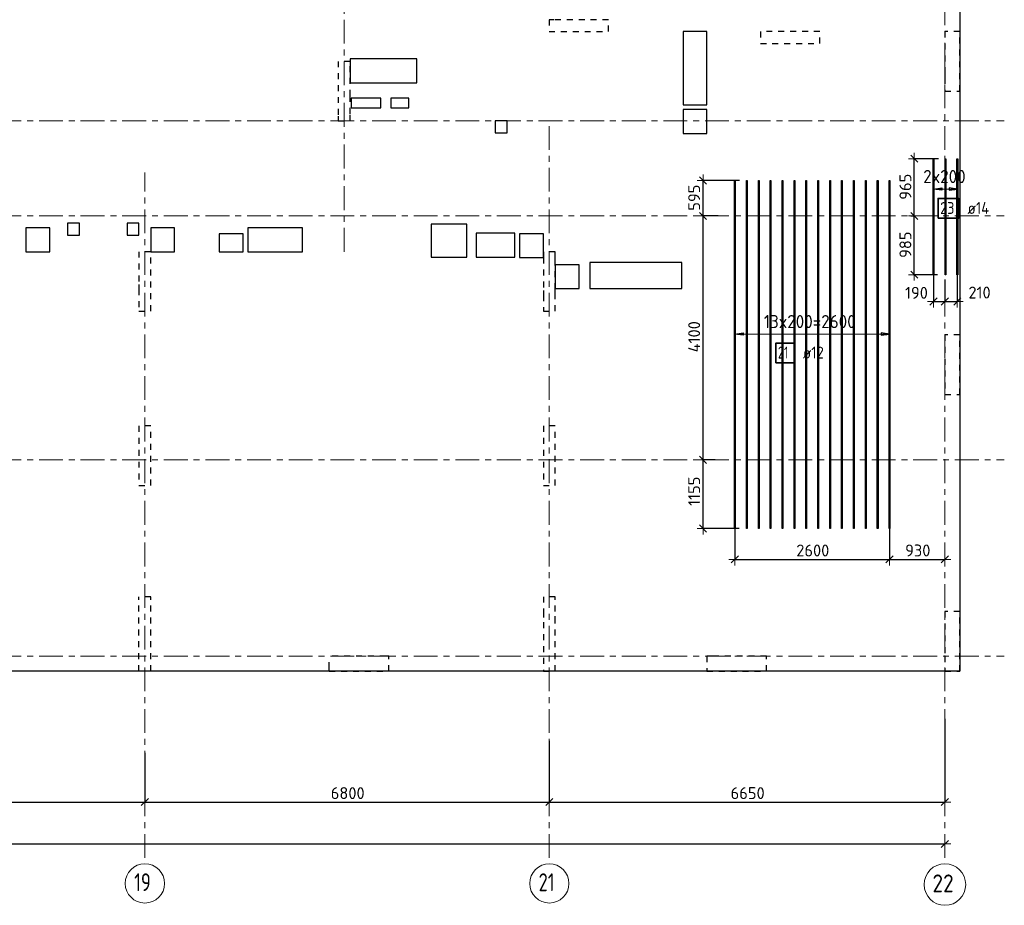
# Model space of a CAD drawing. Header units: metres. Extents: x -38 to 97, y -15 to 21.
# Tile 10 of 87: x 46 to 63, y -4 to 11. Entities that reach past the tile are written whole.
import ezdxf

# ---------------------------------------------------------------- set-up
doc = ezdxf.new("R2010")
doc.units = ezdxf.units.M
doc.header["$PDMODE"] = 65
for name, pattern in [('______11', [0.5, 0.4, -0.05, 0, -0.05]), ('______2', [0.0405, 0.03, -0.0105]), ('______5', [1.1, 0.8, -0.1, 0.1, -0.1])]:
    doc.linetypes.add(name, pattern=pattern)
for name, color, linetype, lineweight in [('XR$2$Осевая линия (1)', 7, '______5', 13), ('XR$2$Размерная линия (1)', 7, 'Continuous', 13), ('XR$4$Перекрытие (1)', 7, 'Continuous', 35), ('XR$4$Размерная линия (1)', 7, 'Continuous', 13)]:
    doc.layers.add(name, color=color, linetype=linetype, lineweight=lineweight)
doc.layers.add('XR$4$Арм.стержн.Доп. Арм ниж.зоны У', color=7, linetype='Continuous', lineweight=35, true_color=0x1cff1c)
doc.layers.add('XR$6$Стена_ бетон несущ.', color=7, linetype='Continuous', lineweight=70, true_color=0xb4b496)
doc.styles.add('ISOCPEUR', font='txt')
doc.dimstyles.new('DIMSTYLE_3', dxfattribs={"dimtxt": 0.2, "dimasz": 0.2, "dimexe": 0, "dimexo": 0, "dimgap": 0.1, "dimtad": 2, "dimdec": 0, "dimlfac": 1000, "dimrnd": 5, "dimzin": 12, "dimdsep": 46, "dimtxsty": 'ISOCPEUR', "dimblk1": 'ALL_ML_STRICH', "dimblk2": 'ALL_ML_STRICH', "dimsah": 1, "dimcen": 0, "dimclrd": 7, "dimclre": 256, "dimclrt": 7, "dimadec": 0, "dimazin": 0, "dimtfac": 1, "dimtdec": 0, "dimtix": 1, "dimtmove": 2, "dimatfit": 3, "dimfxl": 0, "dimtzin": 0, "dimlwd": 0, "dimlwe": -3, "dimarcsym": 0})
doc.dimstyles.new('DIMSTYLE_33', dxfattribs={"dimtxt": 0.2, "dimasz": 0.2, "dimexe": 0, "dimexo": 0, "dimgap": 0.1, "dimtad": 2, "dimdec": 0, "dimlfac": 1000, "dimrnd": 5, "dimzin": 12, "dimdsep": 46, "dimtxsty": 'ISOCPEUR', "dimblk1": 'ALL_ML_STRICH', "dimblk2": 'ALL_ML_STRICH', "dimsah": 1, "dimcen": 0, "dimclrd": 7, "dimclre": 256, "dimclrt": 7, "dimadec": 0, "dimazin": 0, "dimtfac": 1, "dimtdec": 0, "dimtix": 1, "dimtmove": 2, "dimatfit": 3, "dimfxl": 0, "dimtvp": 1.2, "dimtzin": 0, "dimlwd": 0, "dimlwe": -3, "dimarcsym": 0})

# ---------------------------------------------------------------- blocks, each defined once
blk = doc.blocks.new('ALL_ML_STRICH')
at = {"color": 0, "linetype": 'ByBlock', "lineweight": -2}
for p, q in [((-1, 0), (0.5, 0)), ((-0.3, -0.3), (0.3, 0.3)), ((0, -0.5), (0, 0.5))]:
    blk.add_line(p, q, dxfattribs=at)
blk = doc.blocks.new('*D12')
at = {"layer": 'DEFPOINTS', "color": 7, "linetype": 'Continuous', "lineweight": 13, "transparency": 33554687}
for p in [(0.5, -3.103), (61.6, -3.14), (0.5, -3.156)]:
    blk.add_point(p, dxfattribs=at)
at = {"layer": 'XR$2$Размерная линия (1)', "color": 9, "linetype": 'Continuous', "lineweight": -2, "true_color": 0xc7c7c7, "transparency": 33554687}
for p, q in [((0.5, -3.123), (0.5, -3.156)), ((61.6, -3.156), (61.6, -3.156))]:
    blk.add_line(p, q, dxfattribs=at)
at = {"layer": 'XR$2$Размерная линия (1)', "color": 7, "linetype": 'Continuous', "lineweight": -2, "transparency": 33554687}
blk.add_line((0.5, -3.156), (61.6, -3.156), dxfattribs=at)
at = {"layer": 'XR$2$Размерная линия (1)', "color": 7, "linetype": 'Continuous', "lineweight": 13, "transparency": 33554687, "xscale": 0.2, "yscale": 0.2, "zscale": 0.2, "rotation": 180}
blk.add_blockref('ALL_ML_STRICH', (0.5, -3.156), dxfattribs=at)
at = {"layer": 'XR$2$Размерная линия (1)', "color": 7, "linetype": 'Continuous', "lineweight": 13, "transparency": 33554687, "xscale": 0.2, "yscale": 0.2, "zscale": 0.2}
blk.add_blockref('ALL_ML_STRICH', (61.6, -3.156), dxfattribs=at)
at = {"layer": 'XR$2$Размерная линия (1)', "color": 7, "linetype": 'Continuous', "lineweight": 13, "transparency": 33554687, "insert": (31.1, -3.006), "char_height": 0.2, "width": 1, "attachment_point": 5, "style": 'ISOCPEUR'}
blk.add_mtext('\\A1;{61100}', dxfattribs=at)
blk = doc.blocks.new('*D23')
at = {"layer": 'DEFPOINTS', "color": 7, "linetype": 'Continuous', "lineweight": 13, "transparency": 33554687}
for p in [(41.45, -1.575), (48.15, -1.606), (41.45, -2.452)]:
    blk.add_point(p, dxfattribs=at)
at = {"layer": 'XR$2$Размерная линия (1)', "color": 9, "linetype": 'Continuous', "lineweight": -2, "true_color": 0xc7c7c7, "transparency": 33554687}
for p, q in [((41.45, -1.595), (41.45, -2.452)), ((48.15, -1.626), (48.15, -2.452))]:
    blk.add_line(p, q, dxfattribs=at)
at = {"layer": 'XR$2$Размерная линия (1)', "color": 7, "linetype": 'Continuous', "lineweight": -2, "transparency": 33554687}
blk.add_line((41.45, -2.452), (48.15, -2.452), dxfattribs=at)
at = {"layer": 'XR$2$Размерная линия (1)', "color": 7, "linetype": 'Continuous', "lineweight": 13, "transparency": 33554687, "xscale": 0.2, "yscale": 0.2, "zscale": 0.2, "rotation": 180}
blk.add_blockref('ALL_ML_STRICH', (41.45, -2.452), dxfattribs=at)
at = {"layer": 'XR$2$Размерная линия (1)', "color": 7, "linetype": 'Continuous', "lineweight": 13, "transparency": 33554687, "xscale": 0.2, "yscale": 0.2, "zscale": 0.2}
blk.add_blockref('ALL_ML_STRICH', (48.15, -2.452), dxfattribs=at)
at = {"layer": 'XR$2$Размерная линия (1)', "color": 7, "linetype": 'Continuous', "lineweight": 13, "transparency": 33554687, "insert": (44.81, -2.302), "char_height": 0.2, "width": 0.8, "attachment_point": 5, "style": 'ISOCPEUR'}
blk.add_mtext('\\A1;{6700}', dxfattribs=at)
blk = doc.blocks.new('*D24')
at = {"layer": 'DEFPOINTS', "color": 7, "linetype": 'Continuous', "lineweight": 13, "transparency": 33554687}
for p in [(54.95, -1.403), (48.15, -1.606), (48.15, -2.452)]:
    blk.add_point(p, dxfattribs=at)
at = {"layer": 'XR$2$Размерная линия (1)', "color": 9, "linetype": 'Continuous', "lineweight": -2, "true_color": 0xc7c7c7, "transparency": 33554687}
for p, q in [((54.95, -1.423), (54.95, -2.452)), ((48.15, -1.626), (48.15, -2.452))]:
    blk.add_line(p, q, dxfattribs=at)
at = {"layer": 'XR$2$Размерная линия (1)', "color": 7, "linetype": 'Continuous', "lineweight": -2, "transparency": 33554687}
blk.add_line((48.15, -2.452), (54.95, -2.452), dxfattribs=at)
at = {"layer": 'XR$2$Размерная линия (1)', "color": 7, "linetype": 'Continuous', "lineweight": 13, "transparency": 33554687, "xscale": 0.2, "yscale": 0.2, "zscale": 0.2, "rotation": 180}
blk.add_blockref('ALL_ML_STRICH', (48.15, -2.452), dxfattribs=at)
at = {"layer": 'XR$2$Размерная линия (1)', "color": 7, "linetype": 'Continuous', "lineweight": 13, "transparency": 33554687, "xscale": 0.2, "yscale": 0.2, "zscale": 0.2}
blk.add_blockref('ALL_ML_STRICH', (54.95, -2.452), dxfattribs=at)
at = {"layer": 'XR$2$Размерная линия (1)', "color": 7, "linetype": 'Continuous', "lineweight": 13, "transparency": 33554687, "insert": (51.56, -2.302), "char_height": 0.2, "width": 0.8, "attachment_point": 5, "style": 'ISOCPEUR'}
blk.add_mtext('\\A1;{6800}', dxfattribs=at)
blk = doc.blocks.new('*D25')
at = {"layer": 'DEFPOINTS', "color": 7, "linetype": 'Continuous', "lineweight": 13, "transparency": 33554687}
for p in [(61.6, -1.033), (54.95, -1.403), (54.95, -2.452)]:
    blk.add_point(p, dxfattribs=at)
at = {"layer": 'XR$2$Размерная линия (1)', "color": 9, "linetype": 'Continuous', "lineweight": -2, "true_color": 0xc7c7c7, "transparency": 33554687}
for p, q in [((61.6, -1.053), (61.6, -2.452)), ((54.95, -1.423), (54.95, -2.452))]:
    blk.add_line(p, q, dxfattribs=at)
at = {"layer": 'XR$2$Размерная линия (1)', "color": 7, "linetype": 'Continuous', "lineweight": -2, "transparency": 33554687}
blk.add_line((54.95, -2.452), (61.6, -2.452), dxfattribs=at)
at = {"layer": 'XR$2$Размерная линия (1)', "color": 7, "linetype": 'Continuous', "lineweight": 13, "transparency": 33554687, "xscale": 0.2, "yscale": 0.2, "zscale": 0.2, "rotation": 180}
blk.add_blockref('ALL_ML_STRICH', (54.95, -2.452), dxfattribs=at)
at = {"layer": 'XR$2$Размерная линия (1)', "color": 7, "linetype": 'Continuous', "lineweight": 13, "transparency": 33554687, "xscale": 0.2, "yscale": 0.2, "zscale": 0.2}
blk.add_blockref('ALL_ML_STRICH', (61.6, -2.452), dxfattribs=at)
at = {"layer": 'XR$2$Размерная линия (1)', "color": 7, "linetype": 'Continuous', "lineweight": 13, "transparency": 33554687, "insert": (58.285, -2.302), "char_height": 0.2, "width": 0.8, "attachment_point": 5, "style": 'ISOCPEUR'}
blk.add_mtext('\\A1;{6650}', dxfattribs=at)
blk = doc.blocks.new('*D289')
at = {"layer": 'DEFPOINTS', "color": 7, "linetype": 'Continuous', "lineweight": 13, "transparency": 33554687}
for p in [(57.757, 3.3), (57.535, 2.146), (58.162, 2.146)]:
    blk.add_point(p, dxfattribs=at)
at = {"layer": 'XR$4$Размерная линия (1)', "color": 9, "linetype": 'Continuous', "lineweight": -2, "true_color": 0xc7c7c7, "transparency": 33554687}
for p, q in [((57.737, 3.3), (57.535, 3.3)), ((58.142, 2.146), (57.535, 2.146))]:
    blk.add_line(p, q, dxfattribs=at)
at = {"layer": 'XR$4$Размерная линия (1)', "color": 7, "linetype": 'Continuous', "lineweight": -2, "transparency": 33554687}
blk.add_line((57.535, 2.146), (57.535, 3.3), dxfattribs=at)
at = {"layer": 'XR$4$Размерная линия (1)', "color": 7, "linetype": 'Continuous', "lineweight": 13, "transparency": 33554687, "xscale": 0.2, "yscale": 0.2, "zscale": 0.2}
for p, rotation in [((57.535, 3.3), 90), ((57.535, 2.146), 270)]:
    blk.add_blockref('ALL_ML_STRICH', p, dxfattribs=dict(at, rotation=rotation))
at = {"layer": 'XR$4$Размерная линия (1)', "color": 7, "linetype": 'Continuous', "lineweight": 13, "transparency": 33554687, "insert": (57.385, 2.773), "char_height": 0.2, "width": 0.8, "attachment_point": 5, "rotation": 90, "style": 'ISOCPEUR'}
blk.add_mtext('\\A1;{1155}', dxfattribs=at)
blk = doc.blocks.new('*D290')
at = {"layer": 'DEFPOINTS', "color": 7, "linetype": 'Continuous', "lineweight": 13, "transparency": 33554687}
for p in [(57.811, 7.4), (57.535, 3.3), (57.757, 3.3)]:
    blk.add_point(p, dxfattribs=at)
at = {"layer": 'XR$4$Размерная линия (1)', "color": 9, "linetype": 'Continuous', "lineweight": -2, "true_color": 0xc7c7c7, "transparency": 33554687}
for p, q in [((57.791, 7.4), (57.535, 7.4)), ((57.737, 3.3), (57.535, 3.3))]:
    blk.add_line(p, q, dxfattribs=at)
at = {"layer": 'XR$4$Размерная линия (1)', "color": 7, "linetype": 'Continuous', "lineweight": -2, "transparency": 33554687}
blk.add_line((57.535, 3.3), (57.535, 7.4), dxfattribs=at)
at = {"layer": 'XR$4$Размерная линия (1)', "color": 7, "linetype": 'Continuous', "lineweight": 13, "transparency": 33554687, "xscale": 0.2, "yscale": 0.2, "zscale": 0.2}
for p, rotation in [((57.535, 7.4), 90), ((57.535, 3.3), 270)]:
    blk.add_blockref('ALL_ML_STRICH', p, dxfattribs=dict(at, rotation=rotation))
at = {"layer": 'XR$4$Размерная линия (1)', "color": 7, "linetype": 'Continuous', "lineweight": 13, "transparency": 33554687, "insert": (57.385, 5.37), "char_height": 0.2, "width": 0.8, "attachment_point": 5, "rotation": 90, "style": 'ISOCPEUR'}
blk.add_mtext('\\A1;{4100}', dxfattribs=at)
blk = doc.blocks.new('*D291')
at = {"layer": 'DEFPOINTS', "color": 7, "linetype": 'Continuous', "lineweight": 13, "transparency": 33554687}
for p in [(58.166, 7.996), (57.535, 7.4), (57.811, 7.4)]:
    blk.add_point(p, dxfattribs=at)
at = {"layer": 'XR$4$Размерная линия (1)', "color": 9, "linetype": 'Continuous', "lineweight": -2, "true_color": 0xc7c7c7, "transparency": 33554687}
for p, q in [((58.146, 7.996), (57.535, 7.996)), ((57.791, 7.4), (57.535, 7.4))]:
    blk.add_line(p, q, dxfattribs=at)
at = {"layer": 'XR$4$Размерная линия (1)', "color": 7, "linetype": 'Continuous', "lineweight": -2, "transparency": 33554687}
blk.add_line((57.535, 7.4), (57.535, 7.996), dxfattribs=at)
at = {"layer": 'XR$4$Размерная линия (1)', "color": 7, "linetype": 'Continuous', "lineweight": 13, "transparency": 33554687, "xscale": 0.2, "yscale": 0.2, "zscale": 0.2}
for p, rotation in [((57.535, 7.996), 90), ((57.535, 7.4), 270)]:
    blk.add_blockref('ALL_ML_STRICH', p, dxfattribs=dict(at, rotation=rotation))
at = {"layer": 'XR$4$Размерная линия (1)', "color": 7, "linetype": 'Continuous', "lineweight": 13, "transparency": 33554687, "insert": (57.385, 7.708), "char_height": 0.2, "width": 0.6, "attachment_point": 5, "rotation": 90, "style": 'ISOCPEUR'}
blk.add_mtext('\\A1;{595}', dxfattribs=at)
blk = doc.blocks.new('*D292')
at = {"layer": 'DEFPOINTS', "color": 7, "linetype": 'Continuous', "lineweight": 13, "transparency": 33554687}
for p in [(58.07, 2.183), (60.67, 2.209), (58.07, 1.627)]:
    blk.add_point(p, dxfattribs=at)
at = {"layer": 'XR$4$Размерная линия (1)', "color": 9, "linetype": 'Continuous', "lineweight": -2, "true_color": 0xc7c7c7, "transparency": 33554687}
for p, q in [((58.07, 2.163), (58.07, 1.627)), ((60.67, 2.189), (60.67, 1.627))]:
    blk.add_line(p, q, dxfattribs=at)
at = {"layer": 'XR$4$Размерная линия (1)', "color": 7, "linetype": 'Continuous', "lineweight": -2, "transparency": 33554687}
blk.add_line((58.07, 1.627), (60.67, 1.627), dxfattribs=at)
at = {"layer": 'XR$4$Размерная линия (1)', "color": 7, "linetype": 'Continuous', "lineweight": 13, "transparency": 33554687, "xscale": 0.2, "yscale": 0.2, "zscale": 0.2, "rotation": 180}
blk.add_blockref('ALL_ML_STRICH', (58.07, 1.627), dxfattribs=at)
at = {"layer": 'XR$4$Размерная линия (1)', "color": 7, "linetype": 'Continuous', "lineweight": 13, "transparency": 33554687, "xscale": 0.2, "yscale": 0.2, "zscale": 0.2}
blk.add_blockref('ALL_ML_STRICH', (60.67, 1.627), dxfattribs=at)
at = {"layer": 'XR$4$Размерная линия (1)', "color": 7, "linetype": 'Continuous', "lineweight": 13, "transparency": 33554687, "insert": (59.38, 1.777), "char_height": 0.2, "width": 0.8, "attachment_point": 5, "style": 'ISOCPEUR'}
blk.add_mtext('\\A1;{2600}', dxfattribs=at)
blk = doc.blocks.new('*D293')
at = {"layer": 'DEFPOINTS', "color": 7, "linetype": 'Continuous', "lineweight": 13, "transparency": 33554687}
for p in [(60.67, 2.209), (61.6, 1.658), (60.67, 1.627)]:
    blk.add_point(p, dxfattribs=at)
at = {"layer": 'XR$4$Размерная линия (1)', "color": 9, "linetype": 'Continuous', "lineweight": -2, "true_color": 0xc7c7c7, "transparency": 33554687}
for p, q in [((60.67, 2.189), (60.67, 1.627)), ((61.6, 1.638), (61.6, 1.627))]:
    blk.add_line(p, q, dxfattribs=at)
at = {"layer": 'XR$4$Размерная линия (1)', "color": 7, "linetype": 'Continuous', "lineweight": -2, "transparency": 33554687}
blk.add_line((60.67, 1.627), (61.6, 1.627), dxfattribs=at)
at = {"layer": 'XR$4$Размерная линия (1)', "color": 7, "linetype": 'Continuous', "lineweight": 13, "transparency": 33554687, "xscale": 0.2, "yscale": 0.2, "zscale": 0.2, "rotation": 180}
blk.add_blockref('ALL_ML_STRICH', (60.67, 1.627), dxfattribs=at)
at = {"layer": 'XR$4$Размерная линия (1)', "color": 7, "linetype": 'Continuous', "lineweight": 13, "transparency": 33554687, "xscale": 0.2, "yscale": 0.2, "zscale": 0.2}
blk.add_blockref('ALL_ML_STRICH', (61.6, 1.627), dxfattribs=at)
at = {"layer": 'XR$4$Размерная линия (1)', "color": 7, "linetype": 'Continuous', "lineweight": 13, "transparency": 33554687, "insert": (61.145, 1.777), "char_height": 0.2, "width": 0.6, "attachment_point": 5, "style": 'ISOCPEUR'}
blk.add_mtext('\\A1;{930}', dxfattribs=at)
blk = doc.blocks.new('*D294')
at = {"layer": 'DEFPOINTS', "color": 7, "linetype": 'Continuous', "lineweight": 13, "transparency": 33554687}
for p in [(61.41, 6.448), (61.6, 6.354), (61.41, 5.962)]:
    blk.add_point(p, dxfattribs=at)
at = {"layer": 'XR$4$Размерная линия (1)', "color": 9, "linetype": 'Continuous', "lineweight": -2, "true_color": 0xc7c7c7, "transparency": 33554687}
for p, q in [((61.41, 6.428), (61.41, 5.962)), ((61.6, 6.334), (61.6, 5.962))]:
    blk.add_line(p, q, dxfattribs=at)
at = {"layer": 'XR$4$Размерная линия (1)', "color": 7, "linetype": 'Continuous', "lineweight": -2, "transparency": 33554687}
blk.add_line((61.41, 5.962), (61.6, 5.962), dxfattribs=at)
at = {"layer": 'XR$4$Размерная линия (1)', "color": 7, "linetype": 'Continuous', "lineweight": 13, "transparency": 33554687, "xscale": 0.2, "yscale": 0.2, "zscale": 0.2, "rotation": 180}
blk.add_blockref('ALL_ML_STRICH', (61.41, 5.962), dxfattribs=at)
at = {"layer": 'XR$4$Размерная линия (1)', "color": 7, "linetype": 'Continuous', "lineweight": 13, "transparency": 33554687, "xscale": 0.2, "yscale": 0.2, "zscale": 0.2}
blk.add_blockref('ALL_ML_STRICH', (61.6, 5.962), dxfattribs=at)
at = {"layer": 'XR$4$Размерная линия (1)', "color": 7, "linetype": 'Continuous', "lineweight": 13, "transparency": 33554687, "insert": (61.123, 6.109), "char_height": 0.2, "width": 0.6, "attachment_point": 5, "style": 'ISOCPEUR'}
blk.add_mtext('\\A1;{190}', dxfattribs=at)
blk = doc.blocks.new('*D295')
at = {"layer": 'DEFPOINTS', "color": 7, "linetype": 'Continuous', "lineweight": 13, "transparency": 33554687}
for p in [(61.6, 6.354), (61.81, 6.443), (61.6, 5.962)]:
    blk.add_point(p, dxfattribs=at)
at = {"layer": 'XR$4$Размерная линия (1)', "color": 9, "linetype": 'Continuous', "lineweight": -2, "true_color": 0xc7c7c7, "transparency": 33554687}
for p, q in [((61.6, 6.334), (61.6, 5.962)), ((61.81, 6.423), (61.81, 5.962))]:
    blk.add_line(p, q, dxfattribs=at)
at = {"layer": 'XR$4$Размерная линия (1)', "color": 7, "linetype": 'Continuous', "lineweight": -2, "transparency": 33554687}
blk.add_line((61.6, 5.962), (61.81, 5.962), dxfattribs=at)
at = {"layer": 'XR$4$Размерная линия (1)', "color": 7, "linetype": 'Continuous', "lineweight": 13, "transparency": 33554687, "xscale": 0.2, "yscale": 0.2, "zscale": 0.2, "rotation": 180}
blk.add_blockref('ALL_ML_STRICH', (61.6, 5.962), dxfattribs=at)
at = {"layer": 'XR$4$Размерная линия (1)', "color": 7, "linetype": 'Continuous', "lineweight": 13, "transparency": 33554687, "xscale": 0.2, "yscale": 0.2, "zscale": 0.2}
blk.add_blockref('ALL_ML_STRICH', (61.81, 5.962), dxfattribs=at)
at = {"layer": 'XR$4$Размерная линия (1)', "color": 7, "linetype": 'Continuous', "lineweight": 13, "transparency": 33554687, "insert": (62.184, 6.113), "char_height": 0.2, "width": 0.6, "attachment_point": 5, "style": 'ISOCPEUR'}
blk.add_mtext('\\A1;{210}', dxfattribs=at)
blk = doc.blocks.new('*D296')
at = {"layer": 'DEFPOINTS', "color": 7, "linetype": 'Continuous', "lineweight": 13, "transparency": 33554687}
for p in [(61.048, 7.4), (61.087, 6.413), (61.496, 6.413)]:
    blk.add_point(p, dxfattribs=at)
at = {"layer": 'XR$4$Размерная линия (1)', "color": 9, "linetype": 'Continuous', "lineweight": -2, "true_color": 0xc7c7c7, "transparency": 33554687}
for p, q in [((61.028, 7.4), (61.087, 7.4)), ((61.476, 6.413), (61.087, 6.413))]:
    blk.add_line(p, q, dxfattribs=at)
at = {"layer": 'XR$4$Размерная линия (1)', "color": 7, "linetype": 'Continuous', "lineweight": -2, "transparency": 33554687}
blk.add_line((61.087, 6.413), (61.087, 7.4), dxfattribs=at)
at = {"layer": 'XR$4$Размерная линия (1)', "color": 7, "linetype": 'Continuous', "lineweight": 13, "transparency": 33554687, "xscale": 0.2, "yscale": 0.2, "zscale": 0.2}
for p, rotation in [((61.087, 7.4), 90), ((61.087, 6.413), 270)]:
    blk.add_blockref('ALL_ML_STRICH', p, dxfattribs=dict(at, rotation=rotation))
at = {"layer": 'XR$4$Размерная линия (1)', "color": 7, "linetype": 'Continuous', "lineweight": 13, "transparency": 33554687, "insert": (60.937, 6.917), "char_height": 0.2, "width": 0.6, "attachment_point": 5, "rotation": 90, "style": 'ISOCPEUR'}
blk.add_mtext('\\A1;{985}', dxfattribs=at)
blk = doc.blocks.new('*D297')
at = {"layer": 'DEFPOINTS', "color": 7, "linetype": 'Continuous', "lineweight": 13, "transparency": 33554687}
for p in [(61.515, 8.363), (61.048, 7.4), (61.087, 7.4)]:
    blk.add_point(p, dxfattribs=at)
at = {"layer": 'XR$4$Размерная линия (1)', "color": 9, "linetype": 'Continuous', "lineweight": -2, "true_color": 0xc7c7c7, "transparency": 33554687}
for p, q in [((61.495, 8.363), (61.087, 8.363)), ((61.028, 7.4), (61.087, 7.4))]:
    blk.add_line(p, q, dxfattribs=at)
at = {"layer": 'XR$4$Размерная линия (1)', "color": 7, "linetype": 'Continuous', "lineweight": -2, "transparency": 33554687}
blk.add_line((61.087, 7.4), (61.087, 8.363), dxfattribs=at)
at = {"layer": 'XR$4$Размерная линия (1)', "color": 7, "linetype": 'Continuous', "lineweight": 13, "transparency": 33554687, "xscale": 0.2, "yscale": 0.2, "zscale": 0.2}
for p, rotation in [((61.087, 8.363), 90), ((61.087, 7.4), 270)]:
    blk.add_blockref('ALL_ML_STRICH', p, dxfattribs=dict(at, rotation=rotation))
at = {"layer": 'XR$4$Размерная линия (1)', "color": 7, "linetype": 'Continuous', "lineweight": 13, "transparency": 33554687, "insert": (60.937, 7.892), "char_height": 0.2, "width": 0.6, "attachment_point": 5, "rotation": 90, "style": 'ISOCPEUR'}
blk.add_mtext('\\A1;{965}', dxfattribs=at)

msp = doc.modelspace()

# ---------------------------------------------------------------- linework, layer by layer
at = {"layer": 'XR$2$Осевая линия (1)', "color": 253, "linetype": '______11', "lineweight": 13, "true_color": 0xa0a0a0, "transparency": 33554687}
for p, q in [((51.5, 6.8), (51.5, 19.78)), ((61.6, -3.39), (61.6, 19.78)), ((-2.63, 9), (62.6, 9)), ((54.95, -3.39), (54.95, 8.98)), ((48.15, -3.39), (48.15, 8.13)), ((-2.63, 7.4), (62.6, 7.4)), ((-2.63, 3.3), (62.6, 3.3)), ((-2.63, 0), (62.6, 0))]:
    msp.add_line(p, q, dxfattribs=at)
at = {"layer": 'XR$2$Осевая линия (1)', "color": 7, "linetype": 'Continuous', "lineweight": 13, "transparency": 33554687}
for centre, radius in [((48.1504, -3.8199), 0.3304), ((54.9504, -3.8199), 0.3304), ((61.6018, -3.8388), 0.3493)]:
    msp.add_circle(centre, radius, dxfattribs=at)
at = {"layer": 'XR$4$Арм.стержн.Доп. Арм ниж.зоны У', "color": 253, "linetype": 'Continuous', "lineweight": -3, "true_color": 0xa0a0a0, "transparency": 33554687}
for p, q in [((61.4104, 7.8535), (61.4104, 7.9535)), ((61.8104, 7.8535), (61.8104, 7.9535)), ((61.4104, 7.8535), (61.4104, 7.7535)), ((61.8104, 7.8535), (61.8104, 7.7535)), ((58.0703, 5.4152), (58.0703, 5.5152)), ((60.6703, 5.4152), (60.6703, 5.5152)), ((58.0703, 5.4152), (58.0703, 5.3152)), ((60.6703, 5.4152), (60.6703, 5.3152))]:
    msp.add_line(p, q, dxfattribs=at)
at = {"layer": 'XR$4$Арм.стержн.Доп. Арм ниж.зоны У', "color": 7, "linetype": 'Continuous', "lineweight": 25, "transparency": 33554687}
for p, q in [((61.4104, 7.8535), (61.5504, 7.8735)), ((61.5504, 7.8335), (61.4104, 7.8535)), ((61.5504, 7.8735), (61.5504, 7.8335)), ((61.8104, 7.8535), (61.6704, 7.8735)), ((61.6704, 7.8735), (61.6704, 7.8335)), ((61.6704, 7.8335), (61.8104, 7.8535)), ((58.0703, 5.4152), (58.2103, 5.4352)), ((58.2103, 5.3952), (58.0703, 5.4152)), ((58.2103, 5.4352), (58.2103, 5.3952)), ((60.6703, 5.4152), (60.5303, 5.4352)), ((60.5303, 5.4352), (60.5303, 5.3952)), ((60.5303, 5.3952), (60.6703, 5.4152))]:
    msp.add_line(p, q, dxfattribs=at)
at = {"layer": 'XR$4$Арм.стержн.Доп. Арм ниж.зоны У', "color": 7, "linetype": 'Continuous', "lineweight": 13, "transparency": 33554687}
for p, q in [((61.4104, 7.8535), (61.4104, 7.8535)), ((61.4104, 7.8535), (61.8104, 7.8535)), ((61.8104, 7.8535), (61.8104, 7.8535)), ((58.0703, 5.4152), (58.0703, 5.4152)), ((60.6703, 5.4152), (60.6703, 5.4152))]:
    msp.add_line(p, q, dxfattribs=at)
at = {"layer": 'XR$4$Арм.стержн.Доп. Арм ниж.зоны У', "color": 7, "linetype": 'Continuous', "lineweight": 25, "transparency": 33554687}
for points in [[(61.4034, 6.4132), (61.4034, 8.3632), (61.4174, 8.3632), (61.4174, 6.4132), (61.4034, 6.4132)], [(61.6034, 6.4132), (61.6034, 8.3632), (61.6174, 8.3632), (61.6174, 6.4132), (61.6034, 6.4132)], [(61.8034, 6.4132), (61.8034, 8.3632), (61.8174, 8.3632), (61.8174, 6.4132), (61.8034, 6.4132)]]:
    msp.add_lwpolyline(points, dxfattribs=at)
at = {"layer": 'XR$4$Арм.стержн.Доп. Арм ниж.зоны У', "color": 34, "linetype": 'Continuous', "lineweight": 25, "transparency": 33554687}
for points in [[(58.0643, 2.1464), (58.0643, 7.9964), (58.0763, 7.9964), (58.0763, 2.1464), (58.0643, 2.1464)], [(58.2643, 2.1464), (58.2643, 7.9964), (58.2763, 7.9964), (58.2763, 2.1464), (58.2643, 2.1464)], [(58.4643, 2.1464), (58.4643, 7.9964), (58.4763, 7.9964), (58.4763, 2.1464), (58.4643, 2.1464)], [(58.6643, 2.1464), (58.6643, 7.9964), (58.6763, 7.9964), (58.6763, 2.1464), (58.6643, 2.1464)], [(58.8643, 2.1464), (58.8643, 7.9964), (58.8763, 7.9964), (58.8763, 2.1464), (58.8643, 2.1464)], [(59.0643, 2.1464), (59.0643, 7.9964), (59.0763, 7.9964), (59.0763, 2.1464), (59.0643, 2.1464)], [(59.2643, 2.1464), (59.2643, 7.9964), (59.2763, 7.9964), (59.2763, 2.1464), (59.2643, 2.1464)], [(59.4643, 2.1464), (59.4643, 7.9964), (59.4763, 7.9964), (59.4763, 2.1464), (59.4643, 2.1464)], [(59.6643, 2.1464), (59.6643, 7.9964), (59.6763, 7.9964), (59.6763, 2.1464), (59.6643, 2.1464)], [(59.8643, 2.1464), (59.8643, 7.9964), (59.8763, 7.9964), (59.8763, 2.1464), (59.8643, 2.1464)], [(60.0643, 2.1464), (60.0643, 7.9964), (60.0763, 7.9964), (60.0763, 2.1464), (60.0643, 2.1464)], [(60.2643, 2.1464), (60.2643, 7.9964), (60.2763, 7.9964), (60.2763, 2.1464), (60.2643, 2.1464)], [(60.4643, 2.1464), (60.4643, 7.9964), (60.4763, 7.9964), (60.4763, 2.1464), (60.4643, 2.1464)], [(60.6643, 2.1464), (60.6643, 7.9964), (60.6763, 7.9964), (60.6763, 2.1464), (60.6643, 2.1464)]]:
    msp.add_lwpolyline(points, dxfattribs=at)
at = {"layer": 'XR$4$Арм.стержн.Доп. Арм ниж.зоны У', "color": 7, "linetype": 'Continuous', "lineweight": 35, "transparency": 33554687}
for points in [[(61.4872, 7.361), (61.8338, 7.361), (61.8338, 7.6943), (61.4872, 7.6943), (61.4872, 7.361)], [(58.7592, 4.9307), (59.0659, 4.9307), (59.0659, 5.264), (58.7592, 5.264), (58.7592, 4.9307)]]:
    msp.add_lwpolyline(points, dxfattribs=at)
at = {"layer": 'XR$4$Арм.стержн.Доп. Арм ниж.зоны У', "color": 7, "linetype": 'Continuous', "lineweight": 13, "transparency": 33554687}
msp.add_lwpolyline([(58.0703, 5.4152), (58.3573, 5.4152), (58.3573, 5.4152), (60.6703, 5.4152)], dxfattribs=at)
at = {"layer": 'XR$4$Перекрытие (1)', "color": 7, "linetype": 'Continuous', "lineweight": 25, "transparency": 33554687}
for p, q in [((61.85, 16.6502), (61.85, -0.2498)), ((57.2005, 10.5002), (57.2005, 9.2702)), ((57.6005, 10.5002), (57.2005, 10.5002)), ((57.6005, 9.2702), (57.6005, 10.5002)), ((51.6, 10.0404), (51.6, 9.6404)), ((52.72, 10.0404), (51.6, 10.0404)), ((52.72, 9.6404), (52.72, 10.0404)), ((51.6, 9.6404), (52.72, 9.6404)), ((51.6156, 9.3795), (51.6156, 9.2195)), ((52.1156, 9.3795), (51.6156, 9.3795)), ((52.1156, 9.2195), (52.1156, 9.3795)), ((52.2856, 9.3795), (52.2856, 9.2195)), ((52.5856, 9.3795), (52.2856, 9.3795)), ((52.5856, 9.2195), (52.5856, 9.3795)), ((51.6156, 9.2195), (52.1156, 9.2195)), ((52.2856, 9.2195), (52.5856, 9.2195)), ((57.2005, 9.2702), (57.6005, 9.2702)), ((57.6005, 9.1893), (57.2005, 9.1892)), ((57.2005, 9.1892), (57.2005, 8.7892)), ((57.6005, 8.7893), (57.6005, 9.1893)), ((54.24, 9.0003), (54.04, 9.0002)), ((54.04, 9.0002), (54.04, 8.8002)), ((54.24, 8.8003), (54.24, 9.0003)), ((54.04, 8.8002), (54.24, 8.8003)), ((57.2005, 8.7892), (57.6005, 8.7893)), ((46.15, 7.2002), (46.15, 6.8002)), ((46.55, 7.2002), (46.15, 7.2002)), ((46.55, 6.8002), (46.55, 7.2002)), ((47.0502, 7.2803), (46.8502, 7.2802)), ((46.8502, 7.2802), (46.8502, 7.0802)), ((47.0502, 7.0803), (47.0502, 7.2803)), ((48.0502, 7.2803), (47.8502, 7.2802)), ((47.8502, 7.2802), (47.8502, 7.0802)), ((48.0502, 7.0803), (48.0502, 7.2803)), ((48.25, 7.2002), (48.25, 6.8002)), ((48.65, 7.2002), (48.25, 7.2002)), ((48.65, 6.8002), (48.65, 7.2002)), ((49.88, 7.2002), (49.88, 6.8002)), ((50.8, 7.2002), (49.88, 7.2002)), ((50.8, 6.8002), (50.8, 7.2002)), ((52.963, 7.2601), (52.963, 6.7101)), ((53.563, 7.2601), (52.963, 7.2601)), ((53.563, 6.7101), (53.563, 7.2601)), ((46.8502, 7.0802), (47.0502, 7.0803)), ((47.8502, 7.0802), (48.0502, 7.0803)), ((49.4, 7.1002), (49.4, 6.8002)), ((49.8, 7.1002), (49.4, 7.1002)), ((49.8, 6.8002), (49.8, 7.1002)), ((53.72, 7.1102), (53.72, 6.7102)), ((54.37, 7.1102), (53.72, 7.1102)), ((54.37, 6.7102), (54.37, 7.1102)), ((54.4501, 7.1002), (54.4501, 6.7002)), ((54.8501, 7.1002), (54.4501, 7.1002)), ((54.8501, 6.7002), (54.8501, 7.1002)), ((46.15, 6.8002), (46.55, 6.8002)), ((48.25, 6.8002), (48.65, 6.8002)), ((49.4, 6.8002), (49.8, 6.8002)), ((49.88, 6.8002), (50.8, 6.8002)), ((52.963, 6.7101), (53.563, 6.7101)), ((53.72, 6.7102), (54.37, 6.7102)), ((54.4501, 6.7002), (54.8501, 6.7002)), ((55.45, 6.5803), (55.05, 6.5802)), ((55.05, 6.5802), (55.05, 6.1802)), ((55.45, 6.1803), (55.45, 6.5803)), ((55.63, 6.6202), (55.63, 6.1802)), ((57.18, 6.6202), (55.63, 6.6202)), ((57.18, 6.1802), (57.18, 6.6202)), ((55.05, 6.1802), (55.45, 6.1803)), ((55.63, 6.1802), (57.18, 6.1802)), ((61.85, -0.2498), (32.725, -0.2498))]:
    msp.add_line(p, q, dxfattribs=at)
at = {"layer": 'XR$6$Стена_ бетон несущ.', "color": 253, "linetype": '______2', "lineweight": -3, "true_color": 0xa0a0a0, "transparency": 33554687}
for p, q in [((55.025, 10.7), (54.945, 10.7)), ((54.945, 10.7), (54.945, 10.5)), ((55.945, 10.7), (55.025, 10.7)), ((55.945, 10.5), (55.945, 10.7)), ((54.945, 10.5), (55.945, 10.5)), ((59.4996, 10.5), (58.4996, 10.5)), ((58.4996, 10.5), (58.4996, 10.3)), ((59.4996, 10.3), (59.4996, 10.5)), ((61.6, 10.5), (61.6, 10.3)), ((61.85, 10.5), (61.6, 10.5)), ((61.85, 9.5), (61.85, 10.5)), ((58.4996, 10.3), (59.4996, 10.3)), ((61.6, 10.3), (61.6, 9.8)), ((51.4, 10), (51.4, 9.08)), ((51.6, 10), (51.4, 10)), ((51.6, 9.6201), (51.6, 10)), ((61.6, 9.8), (61.6, 9.72)), ((51.6, 9.4201), (51.6, 9.6201)), ((61.6, 9.72), (61.6, 9.5)), ((61.6, 9.5), (61.85, 9.5)), ((51.6, 9.12), (51.6, 9.4201)), ((51.6, 9), (51.6, 9.12)), ((51.4, 9.08), (51.4, 9)), ((51.4, 9), (51.6, 9)), ((48.25, 6.8), (48.05, 6.8)), ((48.05, 6.8), (48.05, 6.6)), ((48.25, 6.6), (48.25, 6.8)), ((55.05, 6.8), (54.85, 6.8)), ((54.85, 6.8), (54.85, 6.7)), ((55.05, 6.6999), (55.05, 6.8)), ((54.85, 6.7), (54.85, 6.5)), ((55.05, 6.6199), (55.05, 6.6999)), ((48.05, 6.6), (48.05, 6.25)), ((48.25, 5.8), (48.25, 6.6)), ((54.85, 6.5), (54.85, 6.15)), ((55.05, 6.1699), (55.05, 6.6199)), ((48.05, 6.25), (48.05, 6.17)), ((48.05, 6.17), (48.05, 5.8)), ((54.85, 6.15), (54.85, 6.07)), ((55.05, 6.0899), (55.05, 6.1699)), ((54.85, 6.07), (54.85, 5.8)), ((55.05, 5.8), (55.05, 6.0899)), ((48.05, 5.8), (48.25, 5.8)), ((54.85, 5.8), (55.05, 5.8)), ((61.6, 5.4), (61.6, 4.4)), ((61.85, 5.4), (61.6, 5.4)), ((61.85, 4.4), (61.85, 5.4)), ((61.6, 4.4), (61.85, 4.4)), ((48.25, 3.87), (48.05, 3.87)), ((48.05, 3.87), (48.05, 2.87)), ((48.25, 2.87), (48.25, 3.87)), ((55.05, 3.87), (54.85, 3.87)), ((54.85, 3.87), (54.85, 2.87)), ((55.05, 2.87), (55.05, 3.87)), ((48.05, 2.87), (48.25, 2.87)), ((54.85, 2.87), (55.05, 2.87)), ((48.25, 1), (48.05, 1)), ((48.05, -0.25), (48.05, 1)), ((48.25, -0.25), (48.25, 1)), ((55.05, 1), (54.85, 1)), ((54.85, 1), (54.85, 0.75)), ((55.05, 0.75), (55.05, 1)), ((54.85, 0.75), (54.85, 0.57)), ((55.05, 0.57), (55.05, 0.75)), ((61.6, 0.75), (61.6, 0)), ((61.85, 0.75), (61.6, 0.75)), ((61.85, -0.25), (61.85, 0.75)), ((54.85, 0.57), (54.85, -0.25)), ((55.05, -0.25), (55.05, 0.57)), ((51.2497, -0.2), (51.2497, 0)), ((52.1998, 0), (51.2497, 0)), ((52.25, 0), (52.1998, 0)), ((52.25, -0.25), (52.25, 0)), ((57.7002, 0), (57.6, 0)), ((57.6, 0), (57.6, -0.25)), ((58.6002, 0), (57.7002, 0)), ((58.6002, -0.25), (58.6002, 0)), ((61.6, 0), (61.6, -0.25)), ((48.25, -0.25), (48.05, -0.25)), ((51.2497, -0.25), (51.2497, -0.2)), ((51.2497, -0.25), (52.25, -0.25)), ((54.85, -0.25), (55.05, -0.25)), ((57.6, -0.25), (58.6002, -0.25)), ((61.6, -0.25), (61.85, -0.25))]:
    msp.add_line(p, q, dxfattribs=at)

# ---------------------------------------------------------------- texts
at = {"layer": 'XR$2$Осевая линия (1)', "color": 7, "linetype": 'Continuous', "lineweight": 13, "transparency": 33554687, "char_height": 0.3, "attachment_point": 7, "style": 'ISOCPEUR'}
for s, insert, width in [('\\W0.75;19', (47.9704, -3.9504), 0.472281), ('\\W0.75;21', (54.7704, -3.9504), 0.472281), ('\\W0.87;22', (61.3918, -3.9693), 0.550812)]:
    msp.add_mtext(s, dxfattribs=dict(at, insert=insert, width=width))
at = {"layer": 'XR$4$Арм.стержн.Доп. Арм ниж.зоны У', "color": 7, "linetype": 'Continuous', "lineweight": 13, "transparency": 33554687, "char_height": 0.22, "attachment_point": 7, "style": 'ISOCPEUR'}
for s, insert, width in [('\\W0.95;2x200', (61.2364, 7.9535), 0.873359), ('\\W0.95;13x200=2600', (58.5563, 5.5152), 1.753128)]:
    msp.add_mtext(s, dxfattribs=dict(at, insert=insert, width=width))
at = {"layer": 'XR$4$Арм.стержн.Доп. Арм ниж.зоны У', "color": 7, "linetype": 'Continuous', "lineweight": 25, "transparency": 33554687, "char_height": 0.2, "attachment_point": 7, "style": 'ISOCPEUR'}
for s, insert, width in [('\\W0.87;23', (61.5205, 7.4343), 0.367208), ('\\W0.89; ø14 ', (61.8672, 7.4343), 0.769432), ('\\W0.75;21', (58.7925, 5.004), 0.314854), ('\\W0.89; ø12 ', (59.0992, 5.004), 0.749105)]:
    msp.add_mtext(s, dxfattribs=dict(at, insert=insert, width=width))

# ---------------------------------------------------------------- dimensions: what is measured, and where the dimension line sits
at = {"layer": 'XR$2$Размерная линия (1)', "color": 7, "linetype": 'Continuous', "lineweight": 13, "transparency": 33554687}
for base, p1, p2, picture, middle in [((61.6, -2.452), (54.95, -1.4227), (61.6, -1.053), '*D25', (58.285, -2.302)), ((54.95, -2.452), (48.15, -1.6259), (54.95, -1.4227), '*D24', (51.56, -2.302)), ((48.15, -2.452), (41.45, -1.5948), (48.15, -1.6259), '*D23', (44.81, -2.302)), ((61.6, -3.1563), (0.5, -3.1233), (61.6, -3.1563), '*D12', (31.1, -3.0063))]:
    dim = msp.add_linear_dim(base=base, p1=p1, p2=p2, dimstyle='DIMSTYLE_3', override={"dimpost": '<>', "dimclrd": 7, "dimclre": 9, "dimclrt": 7, "dimlwd": 0, "dimlwe": 65533}, dxfattribs=at)
    dim.commit()
    dim.dimension.update_dxf_attribs({"geometry": picture, "text_midpoint": middle, "dimtype": 160})
at = {"layer": 'XR$4$Размерная линия (1)', "color": 7, "linetype": 'Continuous', "lineweight": 13, "transparency": 33554687}
for base, p1, p2, picture, middle in [((61.0871, 8.3632), (61.0281, 7.4), (61.4953, 8.3632), '*D297', (60.9371, 7.8916)), ((57.5348, 7.9964), (57.7913, 7.4), (58.1461, 7.9964), '*D291', (57.3848, 7.7082)), ((57.5348, 7.4), (57.7368, 3.3), (57.7913, 7.4), '*D290', (57.3848, 5.37)), ((61.0871, 7.4), (61.4758, 6.4132), (61.0281, 7.4), '*D296', (60.9371, 6.9166)), ((57.5348, 3.3), (58.1423, 2.1464), (57.7368, 3.3), '*D289', (57.3848, 2.7732))]:
    dim = msp.add_linear_dim(base=base, p1=p1, p2=p2, angle=90, dimstyle='DIMSTYLE_3', override={"dimpost": '<>', "dimclrd": 7, "dimclre": 9, "dimclrt": 7, "dimlwd": 0, "dimlwe": 65533}, dxfattribs=at)
    dim.commit()
    dim.dimension.update_dxf_attribs({"geometry": picture, "text_midpoint": middle, "dimtype": 160})
for base, p1, p2, dimstyle, picture, middle in [((61.6, 5.9617), (61.4104, 6.4276), (61.6, 6.3341), 'DIMSTYLE_33', '*D294', (61.1231, 6.1088)), ((61.8104, 5.9617), (61.6, 6.3341), (61.8104, 6.4234), 'DIMSTYLE_33', '*D295', (62.1842, 6.1129)), ((60.6703, 1.6272), (58.0703, 2.1629), (60.6703, 2.1894), 'DIMSTYLE_3', '*D292', (59.3803, 1.7772)), ((61.6, 1.6272), (60.6703, 2.1894), (61.6, 1.6385), 'DIMSTYLE_3', '*D293', (61.1452, 1.7772))]:
    dim = msp.add_linear_dim(base=base, p1=p1, p2=p2, dimstyle=dimstyle, override={"dimpost": '<>', "dimclrd": 7, "dimclre": 9, "dimclrt": 7, "dimlwd": 0, "dimlwe": 65533}, dxfattribs=at)
    dim.commit()
    dim.dimension.update_dxf_attribs({"geometry": picture, "text_midpoint": middle, "dimtype": 160})

doc.saveas('drawing.dxf')
